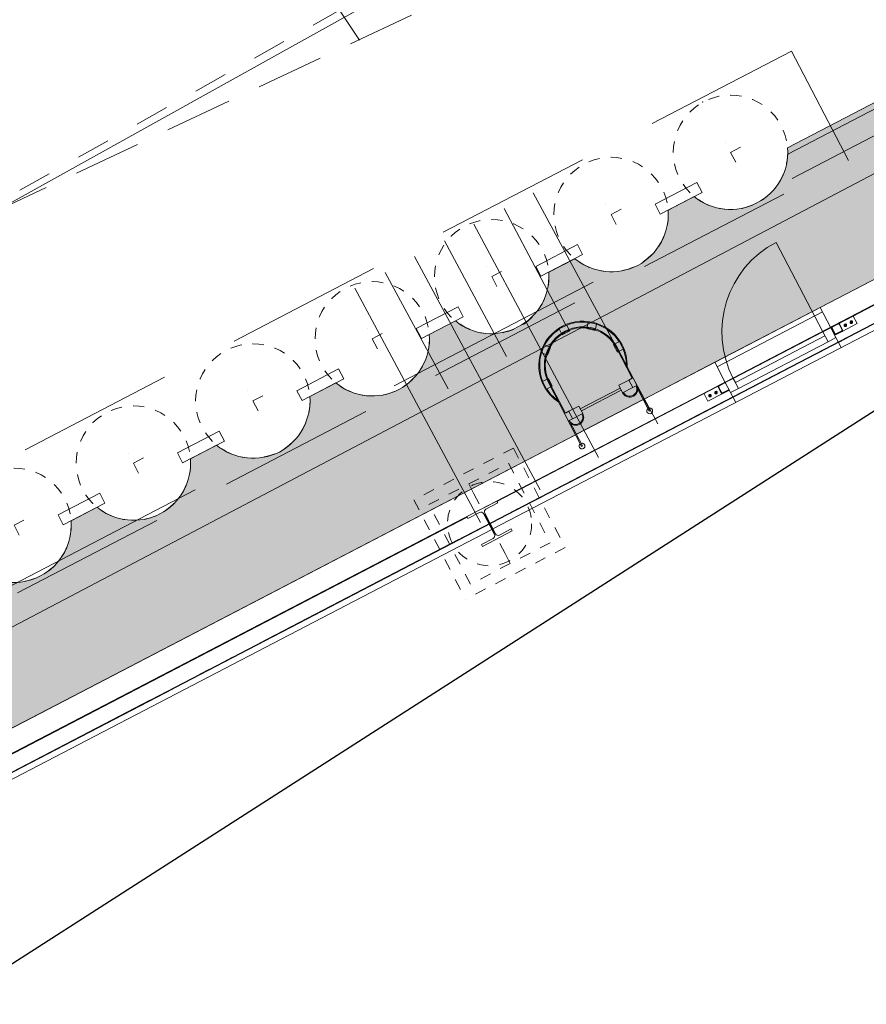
# Model space of a CAD drawing. Header units: metres. Extents: x -535942 to -530626, y -1087729 to -1086275.
# Tile 219 of 247: x -534152.59 to -534145.04, y -1086785.16 to -1086776.38. Entities that reach past the tile are written whole.
import ezdxf

# ---------------------------------------------------------------- set-up
doc = ezdxf.new("R2010")
doc.units = ezdxf.units.M
for name, pattern in [('A_CARA_07', [7, 5, -2]), ('A_CARA_15', [7.6, 5, -1.3, 0, -1.3]), ('B_CARA_02', [2, 1, -1]), ('B_CARA_03', [3, 2, -1]), ('C_1', [0.6, 0.3, -0.3]), ('C_2', [0.9, 0.6, -0.3]), ('Čerchovaná 20mm', [3000, 2000, -500, 0, -500]), ('Čerchovaná 3mm', [5, 3, -1, 0, -1])]:
    doc.linetypes.add(name, pattern=pattern)
for name, color, linetype in [('18', 7, 'Continuous'), ('2', 7, 'Continuous'), ('22', 7, 'Continuous'), ('25', 7, 'Continuous'), ('_blok katastr', 7, 'Continuous'), ('_blok SS sítě', 7, 'Continuous'), ('_blok zaměření - nové', 7, 'Continuous'), ('_základy', 7, 'Continuous'), ('CA_ZÁKLADY PAŽENÍ', 10, 'A_CARA_07'), ('RP_kom_odvodnění', 160, 'Continuous')]:
    doc.layers.add(name, color=color, linetype=linetype)
for name, color, linetype, lineweight in [('AG budovy tence', 240, 'Continuous', 18), ('AG budovy tluste', 240, 'Continuous', 50), ('AG kanal destova', 24, 'G_POTR_626_PN', 35), ('AG plyn', 251, 'G_POTR_632_PN', 13), ('CA_NEVHRA', 3, 'A_CARA_07', 9), ('CA_NEVHRA1', 3, 'Čerchovaná 3mm', 18), ('CA_OSY', 5, 'A_CARA_15', 18), ('CA_POHHRA18', 8, 'Continuous', 18), ('CA_POHHRA25', 7, 'Continuous', 25), ('CA_REZY', 1, 'Continuous', 50), ('CA_ZAKLADY25', 7, 'Continuous', 18), ('F-AFFFEQM', 6, 'Continuous', 18), ('RP_kom_popis', 240, 'Continuous', 35), ('RP_kom_srafy_chodnik', 31, 'Continuous', 18), ('RP_komunikace', 240, 'Continuous', 35)]:
    doc.layers.add(name, color=color, linetype=linetype, lineweight=lineweight)
doc.layers.add('AG_revizni oblacek', color=111, linetype='Continuous', plot=False)
doc.layers.add('BT_hranice_parcel', color=7, linetype='Continuous', true_color=0x007f00)
doc.linetypes.add('G_POTR_626_PN', pattern='A,0.5,-1,2,-6.5,[8,hpfmlin.shx,S=1,R=0,X=0,Y=0],-6.5,2,-1,0.5', length=20)
doc.linetypes.add('G_POTR_632_PN', pattern='A,0.5,-1,2,-6.5,[13,hpfmlin.shx,S=1,R=0,X=0,Y=0],-6.5,2,-1,0.5', length=20)

# ---------------------------------------------------------------- blocks, each defined once
blk = doc.blocks.new('_KATASTR')
at = {"layer": 'BT_hranice_parcel', "lineweight": -3}
blk.add_lwpolyline([(-534124.29, -1086793.41), (-534124.09, -1086799.01), (-534126.44, -1086803.61), (-534131.44, -1086806.72), (-534166.27, -1086820.42), (-534181.33, -1086826.86), (-534198.96, -1086836), (-534207.29, -1086819.86), (-534135.23, -1086773.61), (-534124.29, -1086793.41)], dxfattribs=at)
blk = doc.blocks.new('ss plyn')
at = {"layer": 'AG plyn', "color": 251, "lineweight": 15, "ltscale": 0.5}
blk.add_line((-534161.256, -1086782.7866), (-534103.3604, -1086750.5784), dxfattribs=at)
blk = doc.blocks.new('Zaměření - zekan')
at = {"layer": '18', "color": 252, "lineweight": 15}
blk.add_point((-534146.5, -1086777.11), dxfattribs=at)
at = {"layer": '2', "color": 251, "linetype": 'C_1', "lineweight": 15}
blk.add_line((-534143.44, -1086772.74), (-534175.36, -1086790.74), dxfattribs=at)
at = {"layer": '22', "color": 252, "lineweight": 15}
for p, q in [((-534152.58, -1086771.95), (-534149.56, -1086776.56)), ((-534148.01, -1086777.92), (-534146.9, -1086779.98)), ((-534148.27, -1086778.06), (-534147.72, -1086779.1)), ((-534148.54, -1086778.2), (-534147.43, -1086780.28)), ((-534148.8, -1086778.35), (-534148.25, -1086779.38)), ((-534149.07, -1086778.49), (-534147.95, -1086780.57)), ((-534149.33, -1086778.63), (-534148.77, -1086779.67)), ((-534149.6, -1086778.77), (-534148.48, -1086780.86))]:
    blk.add_line(p, q, dxfattribs=at)
at = {"layer": '25', "color": 252, "linetype": 'C_2', "lineweight": 15}
blk.add_line((-534145.84, -1086774.8), (-534154.17, -1086778.73), dxfattribs=at)
blk = doc.blocks.new('Žebřík s ochrannou klecí - Standardní-1405595-PŮDORYS 1_NP')
at = {"layer": 'F-AFFFEQM', "color": 0, "lineweight": -2}
for p, q in [((-37.5, 976.7), (-37.5, 1021.2)), ((37.5, 1021.2), (-37.5, 1021.2)), ((37.5, 971.2), (-37.5, 971.2)), ((-37.5, 971.2), (-37.5, 963.2)), ((37.5, 1021.2), (37.5, 976.7)), ((37.5, 963.2), (37.5, 971.2)), ((-219.4, 955), (-276.9, 906.8)), ((-248.1, 872.5), (-276.9, 906.8)), ((-187.3, 916.7), (-244.7, 868.5)), ((-239.6, 862.3), (-182.1, 910.6)), ((-219.4, 955), (-190.3, 920.3)), ((-182.1, 910.6), (-187.3, 916.7)), ((-37.5, 963.2), (37.5, 963.2)), ((187.2, 916.7), (182.1, 910.6)), ((182.1, 910.6), (239.6, 862.4)), ((244.7, 868.5), (187.2, 916.7)), ((190.3, 920.3), (219.4, 955)), ((276.8, 906.8), (219.4, 955)), ((276.8, 906.8), (248.1, 872.6)), ((-244.7, 868.5), (-239.6, 862.3)), ((239.6, 862.4), (244.7, 868.5)), ((-386, 672.7), (-340.6, 672.7)), ((-386, 672.7), (-386, 597.7)), ((-344, 635.2), (-344, 0)), ((-328, 672.7), (-336, 672.7)), ((-336, 672.7), (-336, 597.7)), ((-336, 330.2), (-336, 635.2)), ((-328, 597.7), (-328, 672.7)), ((336, 672.7), (326, 672.7)), ((326, 672.7), (326, 597.7)), ((336, 597.7), (336, 672.7)), ((336, 635.2), (336, 330.2)), ((340.6, 672.7), (386, 672.7)), ((344, 0), (344, 635.2)), ((386, 597.7), (386, 672.7)), ((-344, 597.7), (-386, 597.7)), ((-336, 597.7), (-328, 597.7)), ((326, 597.7), (336, 597.7)), ((386, 597.7), (344, 597.7)), ((-301.6, 330.2), (-336, 330.2)), ((-301.6, 255.2), (-301.6, 330.2)), ((-301.6, 330.2), (-200, 330.2)), ((-200, 330.2), (-200, 255.2)), ((200, 302.7), (-200, 302.7)), ((-200, 282.7), (200, 282.7)), ((200, 330.2), (301.6, 330.2)), ((200, 330.2), (200, 255.2)), ((336, 330.2), (301.6, 330.2)), ((301.6, 330.2), (301.6, 255.2)), ((-336, 0), (-336, 255.2)), ((-336, 255.2), (-301.6, 255.2)), ((-200, 255.2), (-301.6, 255.2)), ((301.6, 255.2), (200, 255.2)), ((301.6, 255.2), (336, 255.2)), ((336, 255.2), (336, 0)), ((-336, 0), (-344, 0)), ((336, 0), (344, 0))]:
    blk.add_line(p, q, dxfattribs=at)
for centre, radius, start, end in [((0, 635.2), 394, 360, 180), ((0, 635.2), 344, 0, 180), ((0, 635.2), 336, 0, 180), ((0, 635.2), 386, 95.59421, 124.41063), ((0, 635.2), 386, 55.59421, 84.40579), ((0, 635.2), 386, 135.59905, 174.40579), ((0, 635.2), 386, 5.59421, 44.40579), ((0, 635.2), 394, 180, 209.17833), ((0, 635.2), 394, 330.82167, 0), ((0, 635.2), 386, 185.59324, 206.62695), ((0, 635.2), 386, 333.37305, 354.40676), ((-272, 255.2), 72, 206.08682, 360), ((-272, 255.2), 64, 180, 0), ((272, 255.2), 72, 180, 333.91318), ((272, 255.2), 64, 180, 360), ((-340, 0), 25.4, 99.13206, 270), ((-340, 0), 25.4, 175.52227, 180), ((-340, 0), 25.4, 160.82713, 165), ((-340, 0), 25.4, 146.15005, 152.92135), ((-340, 0), 25.4, 131.48541, 135), ((-340, 0), 25.4, 116.82975, 123.61263), ((-340, 0), 25.4, 102.1779, 108.94642), ((-340, 0), 25.4, 270, 81.0107), ((-340, 0), 25.4, 71.10594, 77.89037), ((-340, 0), 25.4, 56.43694, 63.2327), ((-340, 0), 25.4, 45, 48.57102), ((-340, 0), 25.4, 27.12057, 33.90036), ((-340, 0), 25.4, 15, 19.21726), ((-340, 0), 25.4, 0, 4.51611), ((340, 0), 25.4, 98.9893, 270), ((340, 0), 25.4, 175.48389, 180), ((340, 0), 25.4, 160.78274, 165), ((340, 0), 25.4, 146.09964, 152.87943), ((340, 0), 25.4, 131.42898, 135), ((340, 0), 25.4, 116.7673, 123.56306), ((340, 0), 25.4, 102.10963, 108.89406), ((340, 0), 25.4, 270, 80.86794), ((340, 0), 25.4, 71.05358, 77.8221), ((340, 0), 25.4, 56.38737, 63.17025), ((340, 0), 25.4, 45, 48.51459), ((340, 0), 25.4, 27.07865, 33.84995), ((340, 0), 25.4, 15, 19.17287), ((340, 0), 25.4, 0, 4.47773), ((-340, 0), 25.4, 190.24512, 195), ((-340, 0), 25.4, 205.0139, 210), ((-340, 0), 25.4, 219.86758, 225), ((-340, 0), 25.4, 234.90746, 240), ((-340, 0), 25.4, 300, 305.10674), ((-340, 0), 25.4, 315, 320.15273), ((-340, 0), 25.4, 330, 335.01245), ((-340, 0), 25.4, 345, 349.78725), ((340, 0), 25.4, 190.21275, 195), ((340, 0), 25.4, 204.98755, 210), ((340, 0), 25.4, 219.84727, 225), ((340, 0), 25.4, 234.89326, 240), ((340, 0), 25.4, 300, 305.09254), ((340, 0), 25.4, 315, 320.13242), ((340, 0), 25.4, 330, 334.9861), ((340, 0), 25.4, 345, 349.75488)]:
    blk.add_arc(centre, radius, start, end, dxfattribs=at)
blk = doc.blocks.new('půdorys nový')
at = {"color": 251, "lineweight": 15}
for p, q in [((307.6818, 82.8115), (307.3818, 82.8115)), ((307.3818, 82.8115), (307.3818, 82.7925)), ((307.3818, 82.7925), (307.4993, 82.7925)), ((307.5263, 82.7655), (307.5263, 82.5575)), ((307.5373, 82.5575), (307.5373, 82.7655)), ((307.5643, 82.7925), (307.6818, 82.7925)), ((307.6818, 82.7925), (307.6818, 82.8115)), ((309.7618, 82.7315), (309.7618, 82.8115)), ((309.9118, 82.7315), (309.7618, 82.7315)), ((309.7923, 82.772), (309.8018, 82.7774)), ((309.7923, 82.761), (309.7923, 82.772)), ((309.8018, 82.7555), (309.7923, 82.761)), ((309.8018, 82.7774), (309.8113, 82.772)), ((309.8113, 82.761), (309.8018, 82.7555)), ((309.8113, 82.772), (309.8113, 82.761)), ((309.8523, 82.772), (309.8618, 82.7774)), ((309.8523, 82.761), (309.8523, 82.772)), ((309.8618, 82.7555), (309.8523, 82.761)), ((309.8618, 82.7774), (309.8713, 82.772)), ((309.8713, 82.761), (309.8618, 82.7555)), ((309.8713, 82.772), (309.8713, 82.761)), ((309.9018, 82.8015), (309.9018, 82.7415)), ((309.9068, 82.7415), (309.9068, 82.8015)), ((309.9718, 82.8115), (309.9118, 82.8115)), ((309.9118, 82.8065), (309.9718, 82.8065)), ((309.9718, 82.7365), (309.9118, 82.7365)), ((309.9118, 82.7315), (309.9718, 82.7315)), ((309.9768, 82.7315), (309.9718, 82.7315)), ((311.0418, 82.8015), (311.0418, 82.8115)), ((311.0418, 82.8015), (311.0418, 82.7415)), ((311.0418, 82.7315), (311.0418, 82.7415)), ((311.0518, 82.7315), (311.0418, 82.7315)), ((311.0468, 82.7415), (311.0468, 82.8015)), ((311.1118, 82.8115), (311.0518, 82.8115)), ((311.0518, 82.8065), (311.1118, 82.8065)), ((311.1118, 82.7365), (311.0518, 82.7365)), ((311.0518, 82.7315), (311.1118, 82.7315)), ((311.2618, 82.7315), (311.1118, 82.7315)), ((311.1168, 82.8015), (311.1168, 82.7415)), ((311.1218, 82.7415), (311.1218, 82.8015)), ((311.1523, 82.772), (311.1618, 82.7774)), ((311.1523, 82.761), (311.1523, 82.772)), ((311.1618, 82.7555), (311.1523, 82.761)), ((311.1618, 82.7774), (311.1713, 82.772)), ((311.1713, 82.761), (311.1618, 82.7555)), ((311.1713, 82.772), (311.1713, 82.761)), ((311.2123, 82.772), (311.2218, 82.7774)), ((311.2123, 82.761), (311.2123, 82.772)), ((311.2218, 82.7555), (311.2123, 82.761)), ((311.2218, 82.7774), (311.2313, 82.772)), ((311.2313, 82.761), (311.2218, 82.7555)), ((311.2313, 82.772), (311.2313, 82.761)), ((311.2618, 82.8115), (311.2618, 82.7315)), ((307.4993, 82.5305), (307.3818, 82.5305)), ((307.3818, 82.5305), (307.3818, 82.5115)), ((307.3818, 82.5115), (307.6818, 82.5115)), ((307.6818, 82.5305), (307.5643, 82.5305)), ((307.6818, 82.5115), (307.6818, 82.5305))]:
    blk.add_line(p, q, dxfattribs=at)
for centre, radius, start, end in [((307.4993, 82.7655), 0.027, 0, 90), ((307.5643, 82.7655), 0.027, 90, 180), ((309.8018, 82.7665), 0.012, 0, 180), ((309.8018, 82.7665), 0.012, 180, 0), ((309.8018, 82.7665), 0.006, 0, 180), ((309.8018, 82.7665), 0.006, 180, 0), ((309.8618, 82.7665), 0.012, 0, 180), ((309.8618, 82.7665), 0.012, 180, 0), ((309.8618, 82.7665), 0.006, 0, 180), ((309.8618, 82.7665), 0.006, 180, 0), ((309.9118, 82.8015), 0.01, 90, 180), ((309.9118, 82.7415), 0.01, 180, 270), ((309.9118, 82.8015), 0.005, 90, 180), ((309.9118, 82.7415), 0.005, 180, 270), ((309.9718, 82.8015), 0.01, 57.8867, 90), ((309.9718, 82.8015), 0.005, 0, 90), ((309.9718, 82.7415), 0.005, 270, 0), ((309.9718, 82.7415), 0.01, 270, 302.1133), ((311.0518, 82.8015), 0.01, 90, 180), ((311.0518, 82.7415), 0.01, 180, 270), ((311.0518, 82.8015), 0.005, 90, 180), ((311.0518, 82.7415), 0.005, 180, 270), ((311.1118, 82.8015), 0.01, 0, 90), ((311.1118, 82.8015), 0.005, 0, 90), ((311.1118, 82.7415), 0.005, 270, 0), ((311.1118, 82.7415), 0.01, 270, 0), ((311.1618, 82.7665), 0.012, 0, 180), ((311.1618, 82.7665), 0.012, 180, 0), ((311.1618, 82.7665), 0.006, 0, 180), ((311.1618, 82.7665), 0.006, 180, 0), ((311.2218, 82.7665), 0.012, 0, 180), ((311.2218, 82.7665), 0.012, 180, 0), ((311.2218, 82.7665), 0.006, 0, 180), ((311.2218, 82.7665), 0.006, 180, 0), ((307.4993, 82.5575), 0.027, 270, 0), ((307.5643, 82.5575), 0.027, 180, 270)]:
    blk.add_arc(centre, radius, start, end, dxfattribs=at)
at = {"layer": 'CA_NEVHRA1', "color": 251, "lineweight": 15}
blk.add_line((311.0368, 83.0115), (309.9768, 83.0115), dxfattribs=at)
at = {"layer": 'CA_OSY', "color": 251, "lineweight": 15}
blk.add_line((224.8525, 82.6621), (319.849, 82.6621), dxfattribs=at)
at = {"layer": 'CA_POHHRA18', "color": 251, "lineweight": 15}
for p, q in [((310.9568, 82.807), (310.9568, 83.707)), ((310.9568, 82.707), (310.0568, 82.707))]:
    blk.add_line(p, q, dxfattribs=at)
blk.add_arc((310.9568, 82.807), 0.9, 90, 180, dxfattribs=at)
at = {"layer": 'CA_POHHRA25', "color": 251, "lineweight": 15}
for p, q in [((309.9768, 82.967), (311.0368, 82.967)), ((310.0568, 82.807), (309.9768, 82.807)), ((309.9768, 82.807), (309.9768, 82.707)), ((310.9568, 82.807), (310.0568, 82.807)), ((310.0568, 82.807), (310.0568, 82.767)), ((310.0568, 82.707), (310.0568, 82.807)), ((310.0568, 82.767), (310.9568, 82.767)), ((310.9568, 82.767), (310.9568, 82.807)), ((311.0368, 82.807), (310.9568, 82.807)), ((310.9568, 82.807), (310.9568, 82.707)), ((311.0368, 82.707), (311.0368, 82.807)), ((309.9768, 82.607), (309.9768, 82.707)), ((309.9768, 82.707), (310.0568, 82.707)), ((310.9568, 82.707), (311.0368, 82.707)), ((311.0368, 82.707), (311.0368, 82.607)), ((307.5276, 82.607), (301.7711, 82.607)), ((313.2926, 82.607), (307.5361, 82.607))]:
    blk.add_line(p, q, dxfattribs=at)
at = {"layer": 'CA_REZY', "color": 251, "lineweight": 15}
for p, q in [((308.5788, 83.0115), (277.5618, 83.0115)), ((309.2588, 83.0115), (308.5868, 83.0115)), ((309.9768, 83.0115), (309.2668, 83.0115)), ((309.9768, 82.807), (309.9768, 83.0115)), ((313.7468, 83.0115), (311.0368, 83.0115)), ((311.0368, 83.0115), (311.0368, 82.807)), ((301.9168, 82.807), (307.3818, 82.807)), ((307.6818, 82.807), (309.9768, 82.807)), ((311.0368, 82.807), (313.1468, 82.807))]:
    blk.add_line(p, q, dxfattribs=at)
at = {"layer": 'F-AFFFEQM', "color": 251, "lineweight": 15, "xscale": 0.001, "yscale": 0.001, "zscale": 0.001}
blk.add_blockref('Žebřík s ochrannou klecí - Standardní-1405595-PŮDORYS 1_NP', (308.9228, 82.8943), dxfattribs=at)
blk = doc.blocks.new('A$C8fb85d8a')
at = {"layer": 'CA_OSY', "color": 0, "ltscale": 0.25}
for p, q in [((375, 275), (375, 475)), ((475, 375), (275, 375))]:
    blk.add_line(p, q, dxfattribs=at)
at = {"layer": 'CA_ZÁKLADY PAŽENÍ', "color": 0, "lineweight": -2, "ltscale": 0.5}
blk.add_circle((375, 375), 510, dxfattribs=at)
blk = doc.blocks.new('A$Ce203e9d8')
at = {"layer": 'AG_revizni oblacek', "ltscale": 0.5}
blk.add_line((-4.9143, 0), (88.7061, 0), dxfattribs=at)
at = {"layer": 'CA_ZÁKLADY PAŽENÍ', "color": 251, "linetype": 'B_CARA_03', "lineweight": 13, "ltscale": 0.7}
for points in [[(82.1, 1.395), (82.1, 2.495), (-2.95, 2.495), (-2.95, -4.2272), (-4.8395, -6.1167), (-4.0617, -6.8945), (-1.85, -4.6828), (-1.85, 1.395)], [(74.39, 1.845), (74.39, 1.745), (74.81, 1.745), (74.81, 1.845)], [(75.59, 1.845), (75.59, 1.745), (76.01, 1.745), (76.01, 1.845)], [(76.79, 1.845), (76.79, 1.745), (77.21, 1.745), (77.21, 1.845)], [(77.99, 1.845), (77.99, 1.745), (78.41, 1.745), (78.41, 1.845)], [(79.19, 1.845), (79.19, 1.745), (79.61, 1.745), (79.61, 1.845)], [(80.39, 1.845), (80.39, 1.745), (80.81, 1.745), (80.81, 1.845)]]:
    blk.add_lwpolyline(points, close=True, dxfattribs=at)
at = {"layer": 'CA_POHHRA25', "color": 251, "linetype": 'B_CARA_03', "lineweight": 13, "xscale": 0.001, "yscale": 0.001, "zscale": 0.001}
for p in [(73.625, 1.57), (74.825, 1.57), (76.025, 1.57), (77.225, 1.57), (78.425, 1.57), (79.625, 1.57), (80.825, 1.57)]:
    blk.add_blockref('A$C8fb85d8a', p, dxfattribs=at)
blk = doc.blocks.new('přeložka náhon')
at = {"layer": 'AG kanal destova', "color": 251, "lineweight": 13, "ltscale": 0.7}
blk.add_lwpolyline([(-534171.8733, -1086791.9072), (-534143.3594, -1086776.9013)], dxfattribs=at)
at = {"layer": 'RP_kom_odvodnění', "color": 251, "linetype": 'B_CARA_02', "lineweight": 13, "ltscale": 2}
blk.add_line((-534143.9295, -1086776.8685), (-534218.1763, -1086815.5986), dxfattribs=at)
blk = doc.blocks.new('A$Cf8a33a96')
at = {"layer": 'AG_revizni oblacek', "linetype": 'Čerchovaná 20mm'}
blk.add_line((196045.7, 62435.1), (289987.1, 62435.1), dxfattribs=at)
at = {"layer": 'CA_NEVHRA', "color": 252, "lineweight": 13}
for p, q in [((278725, 62735.7), (278725, 62935.1)), ((278725, 62435.1), (278725, 62735.7)), ((278525, 62435.1), (278225, 62435.1)), ((278725, 62435.1), (278525, 62435.1)), ((278725, 62435.1), (278725, 62135.7)), ((278725, 62435.1), (278925, 62435.1)), ((278925, 62435.1), (279225, 62435.1)), ((278725, 62135.7), (278725, 61935.1))]:
    blk.add_line(p, q, dxfattribs=at)
blk.add_circle((278725, 62435.1), 375, dxfattribs=at)
at = {"layer": 'CA_ZAKLADY25', "color": 252, "linetype": 'B_CARA_03', "lineweight": 13}
for p, q in [((279225, 62935.1), (278225, 62935.1)), ((278225, 62935.1), (278225, 61935.1)), ((279225, 62935.1), (279225, 61935.1)), ((278325, 62035.1), (278325, 62835.1)), ((278325, 62835.1), (279125, 62835.1)), ((279125, 62835.1), (279125, 62035.1)), ((279125, 62035.1), (278325, 62035.1)), ((279225, 61935.1), (278225, 61935.1))]:
    blk.add_line(p, q, dxfattribs=at)
blk = doc.blocks.new('A$C3fb6d5f6')
at = {"layer": 'AG_revizni oblacek', "linetype": 'Čerchovaná 20mm'}
blk.add_line((-4208.9, 0), (91101, 0), dxfattribs=at)
at = {"layer": 'CA_REZY', "color": 240, "lineweight": 13}
for p, q in [((69350, 150), (81145, 150)), ((81145, 150), (84715, 150))]:
    blk.add_line(p, q, dxfattribs=at)
blk = doc.blocks.new('komunikace')
at = {"layer": 'RP_kom_srafy_chodnik', "transparency": 33554559}
h = blk.add_hatch(color=256, dxfattribs=at)
h.dxf.hatch_style = 1
edge = h.paths.add_edge_path()
edge.add_arc((-534190.5973, -1086800.6574), 0.51, 230.60222, 297.51345)
edge.add_arc((-534190.5793, -1086800.6759), 0.4853, 296.63835, 366.34163)
edge.add_line((-534190.0969, -1086800.6223), (-534189.5019, -1086800.3124))
edge.add_arc((-534189.1782, -1086799.9182), 0.51, 230.60222, 297.51345)
edge.add_arc((-534189.1586, -1086799.9376), 0.4838, 296.51186, 366.46813)
edge.add_line((-534188.6779, -1086799.8831), (-534188.0748, -1086799.569))
edge.add_arc((-534187.7548, -1086799.205), 0.4846, 228.67672, 298.46706)
edge.add_arc((-534187.74, -1086799.1978), 0.4842, 296.52706, 366.38297)
edge.add_line((-534187.2588, -1086799.144), (-534186.7086, -1086798.8574))
edge.add_arc((-534186.3863, -1086798.3511), 0.6002, 237.52347, 297.50343)
edge.add_arc((-534186.3862, -1086798.3514), 0.5999, 297.50583, 357.52107)
edge.add_line((-534185.7869, -1086798.3773), (-534185.2448, -1086798.095))
edge.add_arc((-534184.9248, -1086797.7096), 0.5009, 230.29048, 298.35171)
edge.add_arc((-534184.9117, -1086797.7029), 0.5008, 296.67047, 364.74114)
edge.add_line((-534184.4126, -1086797.6615), (-534183.8258, -1086797.3558))
edge.add_arc((-534183.5021, -1086796.9616), 0.5101, 230.60961, 297.50606)
edge.add_arc((-534183.491, -1086796.9729), 0.495, 296.97967, 365.57015)
edge.add_line((-534182.9984, -1086796.9249), (-534182.7615, -1086796.8015))
edge.add_arc((-534182.4375, -1086796.4066), 0.5108, 230.629, 297.44197)
edge.add_arc((-534182.5168, -1086796.3313), 0.6153, 300.76603, 357.90222)
edge.add_line((-534181.9019, -1086796.3538), (-534181.6972, -1086796.2471))
edge.add_arc((-534181.3735, -1086795.853), 0.51, 230.60222, 297.51345)
edge.add_arc((-534181.3539, -1086795.8724), 0.4838, 296.51186, 366.46813)
edge.add_line((-534180.8731, -1086795.8179), (-534180.6329, -1086795.6928))
edge.add_arc((-534180.3063, -1086795.2917), 0.5172, 230.84324, 296.87185)
edge.add_arc((-534180.3166, -1086795.2971), 0.5172, 298.15318, 364.18553)
edge.add_line((-534179.8007, -1086795.2593), (-534179.5686, -1086795.1384))
edge.add_arc((-534179.2435, -1086794.741), 0.5135, 230.71571, 297.20104)
edge.add_arc((-534179.2486, -1086794.7435), 0.5136, 297.83132, 364.30573)
edge.add_line((-534178.7365, -1086794.705), (-534178.5043, -1086794.5841))
edge.add_arc((-534178.1791, -1086794.1863), 0.5138, 230.72876, 297.17259)
edge.add_arc((-534178.1846, -1086794.1891), 0.5138, 297.8558, 364.29665)
edge.add_line((-534177.6722, -1086794.1506), (-534177.4401, -1086794.0297))
edge.add_arc((-534177.1143, -1086793.6307), 0.5152, 230.77309, 297.05314)
edge.add_arc((-534177.1216, -1086793.6345), 0.5152, 297.97549, 364.25208)
edge.add_line((-534176.6079, -1086793.5963), (-534176.3758, -1086793.4754))
edge.add_arc((-534176.0554, -1086793.0894), 0.5017, 230.31188, 298.27758)
edge.add_arc((-534176.0436, -1086793.0831), 0.5017, 296.75314, 364.71119)
edge.add_line((-534175.5436, -1086793.0419), (-534175.3115, -1086792.921))
edge.add_arc((-534174.9871, -1086792.5253), 0.5117, 230.6591, 297.36128)
edge.add_arc((-534174.9895, -1086792.5266), 0.5117, 297.66573, 364.36768)
edge.add_line((-534174.4793, -1086792.4876), (-534174.2472, -1086792.3667))
edge.add_arc((-534173.9235, -1086791.9726), 0.51, 230.60222, 297.51345)
edge.add_arc((-534173.9235, -1086791.9726), 0.51, 297.51345, 364.42468)
edge.add_line((-534173.415, -1086791.9332), (-534173.1829, -1086791.8123))
edge.add_arc((-534172.8592, -1086791.4182), 0.51, 230.60222, 297.51345)
edge.add_arc((-534172.8592, -1086791.4182), 0.51, 297.51345, 364.42468)
edge.add_line((-534172.3508, -1086791.3789), (-534172.1186, -1086791.258))
edge.add_arc((-534171.7946, -1086790.8631), 0.5108, 230.629, 297.44197)
edge.add_arc((-534171.874, -1086790.7878), 0.6153, 300.76603, 357.90222)
edge.add_line((-534171.2591, -1086790.8103), (-534171.0544, -1086790.7036))
edge.add_arc((-534170.7307, -1086790.3095), 0.51, 230.60222, 297.51345)
edge.add_arc((-534170.711, -1086790.3289), 0.4838, 296.51186, 366.46813)
edge.add_line((-534170.2303, -1086790.2744), (-534169.9901, -1086790.1493))
edge.add_arc((-534169.6635, -1086789.7482), 0.5172, 230.84324, 296.87185)
edge.add_arc((-534169.6737, -1086789.7536), 0.5172, 298.15318, 364.18553)
edge.add_line((-534169.1579, -1086789.7158), (-534168.9258, -1086789.595))
edge.add_arc((-534168.6007, -1086789.1975), 0.5135, 230.71571, 297.20104)
edge.add_arc((-534168.6057, -1086789.2001), 0.5136, 297.83132, 364.30573)
edge.add_line((-534168.0936, -1086789.1615), (-534167.8615, -1086789.0406))
edge.add_arc((-534167.5363, -1086788.6428), 0.5138, 230.72876, 297.17259)
edge.add_arc((-534167.5417, -1086788.6456), 0.5138, 297.8558, 364.29665)
edge.add_line((-534167.0293, -1086788.6072), (-534166.7972, -1086788.4863))
edge.add_arc((-534166.4715, -1086788.0872), 0.5152, 230.77309, 297.05314)
edge.add_arc((-534166.4788, -1086788.091), 0.5152, 297.97549, 364.25208)
edge.add_line((-534165.9651, -1086788.0528), (-534165.733, -1086787.9319))
edge.add_arc((-534165.4126, -1086787.5459), 0.5017, 230.31188, 298.27758)
edge.add_arc((-534165.4008, -1086787.5397), 0.5017, 296.75314, 364.71119)
edge.add_line((-534164.9008, -1086787.4985), (-534164.6687, -1086787.3776))
edge.add_arc((-534164.3443, -1086786.9818), 0.5117, 230.6591, 297.36128)
edge.add_arc((-534164.3467, -1086786.9831), 0.5117, 297.66573, 364.36768)
edge.add_line((-534163.8365, -1086786.9441), (-534163.6044, -1086786.8232))
edge.add_arc((-534163.2807, -1086786.4291), 0.51, 230.60222, 297.51345)
edge.add_arc((-534163.2807, -1086786.4291), 0.51, 297.51345, 364.42468)
edge.add_line((-534162.7722, -1086786.3898), (-534162.5401, -1086786.2689))
edge.add_arc((-534162.2164, -1086785.8748), 0.51, 230.60222, 297.51345)
edge.add_arc((-534162.2164, -1086785.8748), 0.51, 297.51345, 364.42468)
edge.add_line((-534161.7079, -1086785.8354), (-534161.4758, -1086785.7145))
edge.add_arc((-534161.15, -1086785.3153), 0.5153, 230.78067, 297.03927)
edge.add_arc((-534161.1575, -1086785.3192), 0.5153, 297.98611, 364.24775)
edge.add_line((-534160.6436, -1086785.2811), (-534160.4115, -1086785.1602))
edge.add_arc((-534160.0878, -1086784.7661), 0.51, 230.60222, 297.51345)
edge.add_arc((-534160.0878, -1086784.7661), 0.51, 297.51345, 364.42468)
edge.add_line((-534159.5794, -1086784.7267), (-534159.3473, -1086784.6058))
edge.add_arc((-534159.024, -1086784.2129), 0.5088, 230.56138, 297.62255)
edge.add_arc((-534159.0223, -1086784.212), 0.5088, 297.40427, 364.4656)
edge.add_line((-534158.5151, -1086784.1724), (-534158.283, -1086784.0515))
edge.add_arc((-534157.9593, -1086783.6574), 0.51, 230.60222, 297.51345)
edge.add_arc((-534157.9593, -1086783.6574), 0.51, 297.51345, 364.42468)
edge.add_line((-534157.4508, -1086783.618), (-534157.2187, -1086783.4971))
edge.add_arc((-534156.8907, -1086783.0928), 0.5206, 230.95496, 296.57995)
edge.add_arc((-534156.9057, -1086783.1007), 0.5205, 298.44105, 364.07784)
edge.add_line((-534156.3865, -1086783.0637), (-534156.1544, -1086782.9428))
edge.add_arc((-534155.8295, -1086782.5457), 0.513, 230.7043, 297.2417)
edge.add_arc((-534155.8338, -1086782.548), 0.513, 297.78494, 364.32286)
edge.add_line((-534155.3222, -1086782.5093), (-534155.0901, -1086782.3884))
edge.add_arc((-534154.7597, -1086781.9781), 0.5268, 231.15818, 296.04903)
edge.add_arc((-534154.7834, -1086781.9906), 0.5266, 298.96331, 363.88328)
edge.add_line((-534154.2579, -1086781.955), (-534154.0258, -1086781.8341))
edge.add_arc((-534153.7032, -1086781.4426), 0.5073, 230.50922, 297.76219)
edge.add_arc((-534153.6993, -1086781.4406), 0.5073, 297.2643, 364.51809)
edge.add_line((-534153.1937, -1086781.4006), (-534152.9616, -1086781.2797))
edge.add_arc((-534152.6389, -1086780.8882), 0.5073, 230.51212, 297.75442)
edge.add_arc((-534152.6351, -1086780.8862), 0.5073, 297.27209, 364.51517)
edge.add_line((-534152.1294, -1086780.8463), (-534151.8973, -1086780.7254))
edge.add_arc((-534151.5719, -1086780.3272), 0.5142, 230.74489, 297.13402)
edge.add_arc((-534151.5779, -1086780.3303), 0.5142, 297.89191, 364.28298)
edge.add_line((-534151.0651, -1086780.2919), (-534150.833, -1086780.171))
edge.add_arc((-534150.505, -1086779.7666), 0.5208, 230.96001, 296.56668)
edge.add_arc((-534150.5202, -1086779.7745), 0.5207, 298.45701, 364.0701)
edge.add_line((-534150.0008, -1086779.7376), (-534149.7687, -1086779.6167))
edge.add_arc((-534149.445, -1086779.2226), 0.51, 230.60222, 297.51345)
edge.add_arc((-534149.445, -1086779.2226), 0.51, 297.51345, 364.42468)
edge.add_line((-534148.9365, -1086779.1832), (-534148.7044, -1086779.0623))
edge.add_arc((-534148.3869, -1086778.6828), 0.4949, 230.08054, 298.92359)
edge.add_arc((-534148.3651, -1086778.6716), 0.4947, 296.09333, 364.95634)
edge.add_line((-534147.8722, -1086778.6289), (-534147.6401, -1086778.508))
edge.add_arc((-534147.3124, -1086778.1042), 0.5201, 230.93845, 296.6233)
edge.add_arc((-534147.3267, -1086778.1117), 0.52, 298.39823, 364.09382)
edge.add_line((-534146.808, -1086778.0745), (-534146.5759, -1086777.9536))
edge.add_arc((-534146.2545, -1086777.5651), 0.5043, 230.4071, 298.03663)
edge.add_arc((-534146.2464, -1086777.5607), 0.5043, 296.99207, 364.61366)
edge.add_line((-534145.7436, -1086777.5202), (-534143.6942, -1086776.4527))
edge.add_line((-534143.6942, -1086776.4527), (-534143.0495, -1086777.6905))
edge.add_line((-534143.0495, -1086777.6905), (-534218.1967, -1086816.8321))
edge.add_line((-534218.1967, -1086816.8321), (-534214.8503, -1086823.2567))
edge.add_line((-534214.8503, -1086823.2567), (-534215.8629, -1086823.7752))
edge.add_line((-534215.8629, -1086823.7752), (-534216.9884, -1086821.6197))
edge.add_arc((-534217.4407, -1086821.8553), 0.51, 27.51345, 94.42468)
edge.add_line((-534217.48, -1086821.3468), (-534217.7857, -1086820.76))
edge.add_arc((-534218.1798, -1086820.4363), 0.51, 320.60222, 387.51345)
edge.add_arc((-534218.1797, -1086820.4361), 0.5099, 27.50519, 94.43294)
edge.add_line((-534218.2192, -1086819.9278), (-534218.5248, -1086819.3409))
edge.add_arc((-534218.9137, -1086819.0194), 0.5046, 320.4173, 388.00705)
edge.add_arc((-534218.9177, -1086819.0117), 0.5046, 27.01998, 94.60947)
edge.add_line((-534218.9583, -1086818.5087), (-534219.264, -1086817.9219))
edge.add_arc((-534219.6581, -1086817.5982), 0.51, 320.60222, 387.51345)
edge.add_arc((-534219.6581, -1086817.5982), 0.51, 27.51345, 94.42468)
edge.add_line((-534219.6974, -1086817.0897), (-534220.0031, -1086816.5028))
edge.add_arc((-534220.41, -1086816.1727), 0.524, 320.94733, 345.63064)
edge.add_arc((-534220.1574, -1086816.2143), 0.2699, 340.88288, 375.09861)
edge.add_line((-534219.8968, -1086816.144), (-534219.3019, -1086815.8341))
edge.add_arc((-534218.9782, -1086815.44), 0.51, 230.60222, 297.51345)
edge.add_arc((-534218.9602, -1086815.4585), 0.4853, 296.63835, 366.34163)
edge.add_line((-534218.4778, -1086815.4049), (-534217.8828, -1086815.095))
edge.add_arc((-534217.5591, -1086814.7009), 0.51, 230.60222, 297.51345)
edge.add_arc((-534217.5395, -1086814.7202), 0.4838, 296.51186, 366.46813)
edge.add_line((-534217.0587, -1086814.6657), (-534216.4557, -1086814.3516))
edge.add_arc((-534216.1357, -1086813.9877), 0.4846, 228.67672, 298.46706)
edge.add_arc((-534216.1209, -1086813.9804), 0.4842, 296.52706, 366.38297)
edge.add_line((-534215.6397, -1086813.9266), (-534215.0895, -1086813.64))
edge.add_arc((-534214.7672, -1086813.1337), 0.6002, 237.52347, 297.50343)
edge.add_arc((-534214.7671, -1086813.134), 0.5999, 297.50583, 357.52107)
edge.add_line((-534214.1678, -1086813.1599), (-534213.6257, -1086812.8776))
edge.add_arc((-534213.3057, -1086812.4923), 0.5009, 230.29048, 298.35171)
edge.add_arc((-534213.2926, -1086812.4855), 0.5008, 296.67047, 364.74114)
edge.add_line((-534212.7935, -1086812.4441), (-534212.2066, -1086812.1384))
edge.add_arc((-534211.8829, -1086811.7442), 0.5101, 230.60961, 297.50606)
edge.add_arc((-534211.8719, -1086811.7555), 0.495, 296.97967, 365.57015)
edge.add_line((-534211.3793, -1086811.7075), (-534210.7876, -1086811.3993))
edge.add_arc((-534210.4639, -1086811.0052), 0.51, 230.60222, 290.08629)
edge.add_arc((-534210.4639, -1086811.0052), 0.51, 290.08629, 364.42468)
edge.add_line((-534209.9554, -1086810.9659), (-534209.3685, -1086810.6602))
edge.add_arc((-534209.0449, -1086810.2661), 0.51, 230.60222, 297.51345)
edge.add_arc((-534209.0269, -1086810.2846), 0.4853, 296.63835, 366.34163)
edge.add_line((-534208.5445, -1086810.231), (-534207.9943, -1086809.9444))
edge.add_arc((-534207.672, -1086809.4383), 0.6, 237.51345, 297.51345)
edge.add_arc((-534207.6711, -1086809.4388), 0.599, 297.46093, 357.56597)
edge.add_line((-534207.0726, -1086809.4643), (-534206.5305, -1086809.1819))
edge.add_arc((-534206.2068, -1086808.7878), 0.51, 230.60498, 297.51069)
edge.add_arc((-534206.2064, -1086808.788), 0.5097, 297.48925, 364.44887)
edge.add_line((-534205.6983, -1086808.7485), (-534205.1114, -1086808.4428))
edge.add_arc((-534204.7877, -1086808.0487), 0.51, 230.60222, 297.51345)
edge.add_arc((-534204.7697, -1086808.0672), 0.4853, 296.63835, 366.34163)
edge.add_line((-534204.2874, -1086808.0136), (-534203.6924, -1086807.7037))
edge.add_arc((-534203.3687, -1086807.3096), 0.51, 230.60222, 297.51345)
edge.add_arc((-534203.349, -1086807.3289), 0.4838, 296.51186, 366.46813)
edge.add_line((-534202.8683, -1086807.2744), (-534202.2652, -1086806.9603))
edge.add_arc((-534201.9452, -1086806.5964), 0.4846, 228.67672, 298.46706)
edge.add_arc((-534201.9305, -1086806.5891), 0.4842, 296.52706, 366.38297)
edge.add_line((-534201.4493, -1086806.5353), (-534200.899, -1086806.2487))
edge.add_arc((-534200.5768, -1086805.7424), 0.6002, 237.52347, 297.50343)
edge.add_arc((-534200.5767, -1086805.7427), 0.5999, 297.50583, 357.52107)
edge.add_line((-534199.9774, -1086805.7686), (-534199.4352, -1086805.4863))
edge.add_arc((-534199.1152, -1086805.1009), 0.5009, 230.29048, 298.35171)
edge.add_arc((-534199.1022, -1086805.0942), 0.5008, 296.67047, 364.74114)
edge.add_line((-534198.6031, -1086805.0528), (-534198.0162, -1086804.7471))
edge.add_arc((-534197.6925, -1086804.3529), 0.5101, 230.60961, 297.50606)
edge.add_arc((-534197.6815, -1086804.3642), 0.495, 296.97967, 365.57015)
edge.add_line((-534197.1888, -1086804.3162), (-534196.5972, -1086804.008))
edge.add_arc((-534196.2735, -1086803.6139), 0.51, 230.60222, 290.08629)
edge.add_arc((-534196.2735, -1086803.6139), 0.51, 290.08629, 364.42468)
edge.add_line((-534195.765, -1086803.5746), (-534195.1781, -1086803.2689))
edge.add_arc((-534194.8544, -1086802.8748), 0.51, 230.60222, 297.51345)
edge.add_arc((-534194.8364, -1086802.8933), 0.4853, 296.63835, 366.34163)
edge.add_line((-534194.354, -1086802.8396), (-534193.8038, -1086802.5531))
edge.add_arc((-534193.4816, -1086802.0469), 0.6, 237.51345, 297.51345)
edge.add_arc((-534193.4806, -1086802.0475), 0.599, 297.46093, 357.56597)
edge.add_line((-534192.8821, -1086802.073), (-534192.34, -1086801.7906))
edge.add_arc((-534192.0163, -1086801.3965), 0.51, 230.60498, 297.51069)
edge.add_arc((-534192.016, -1086801.3967), 0.5097, 297.48925, 364.44887)
edge.add_line((-534191.5078, -1086801.3572), (-534190.921, -1086801.0515))
at = {"layer": 'RP_komunikace', "lineweight": 13}
blk.add_lwpolyline([(-534152.9616, -1086781.2797, 0.302119), (-534152.4027, -1086781.3372, 0.302123), (-534152.1294, -1086780.8463), (-534151.8973, -1086780.7254, 0.298061), (-534151.3373, -1086780.7848, 0.298071), (-534151.0651, -1086780.2919), (-534150.833, -1086780.171, 0.294348), (-534150.2721, -1086780.2323, 0.294378), (-534150.0008, -1086779.7376), (-534149.7687, -1086779.6167, 0.300543), (-534149.2094, -1086779.6749, 0.300543), (-534148.9365, -1086779.1832), (-534148.7044, -1086779.0623, 0.309758), (-534148.1475, -1086779.1159, 0.309853), (-534147.8722, -1086778.6289), (-534147.6401, -1086778.508, 0.294718), (-534147.0793, -1086778.5691, 0.294769), (-534146.808, -1086778.0745), (-534146.5759, -1086777.9536, 0.303964), (-534146.0175, -1086778.0101, 0.303926), (-534145.7436, -1086777.5202), (-534143.6942, -1086776.4527), (-534143.0495, -1086777.6905), (-534218.1967, -1086816.8321)], format="xyb", dxfattribs=at)
blk.add_lwpolyline([(-534143.0939, -1086777.7136), (-534143.7155, -1086776.5202), (-534143.7155, -1086776.5202), (-534145.7423, -1086777.5759)], dxfattribs=at)

msp = doc.modelspace()

# ---------------------------------------------------------------- block references
at = {"layer": '_blok katastr', "lineweight": -3}
msp.add_blockref('_KATASTR', (0, 0), dxfattribs=at)
at = {"layer": '_blok SS sítě'}
msp.add_blockref('ss plyn', (0, 0), dxfattribs=at)
at = {"layer": '_blok zaměření - nové', "linetype": 'ByBlock'}
msp.add_blockref('Zaměření - zekan', (0, 0), dxfattribs=at)
at = {"layer": '_základy', "xscale": 0.001, "yscale": 0.001, "zscale": 0.001, "rotation": 27.51344999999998}
msp.add_blockref('A$Cf8a33a96', (-534366.7594, -1086965.0046), dxfattribs=at)
at = {"layer": 'AG budovy tence', "rotation": 27.51344999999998}
for name, p in [('půdorys nový', (-534382.9645, -1086996.251)), ('A$Ce203e9d8', (-534217.3701, -1086816.7954))]:
    msp.add_blockref(name, p, dxfattribs=at)
at = {"layer": 'AG budovy tluste'}
msp.add_blockref('přeložka náhon', (0, 0), dxfattribs=at)
at = {"layer": 'CA_REZY', "xscale": 0.001, "yscale": 0.001, "zscale": 0.001, "rotation": 27.51344999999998}
msp.add_blockref('A$C3fb6d5f6', (-534218.1993, -1086817.2273), dxfattribs=at)
at = {"layer": 'RP_kom_popis'}
msp.add_blockref('komunikace', (0, 0), dxfattribs=at)

doc.saveas('drawing.dxf')
